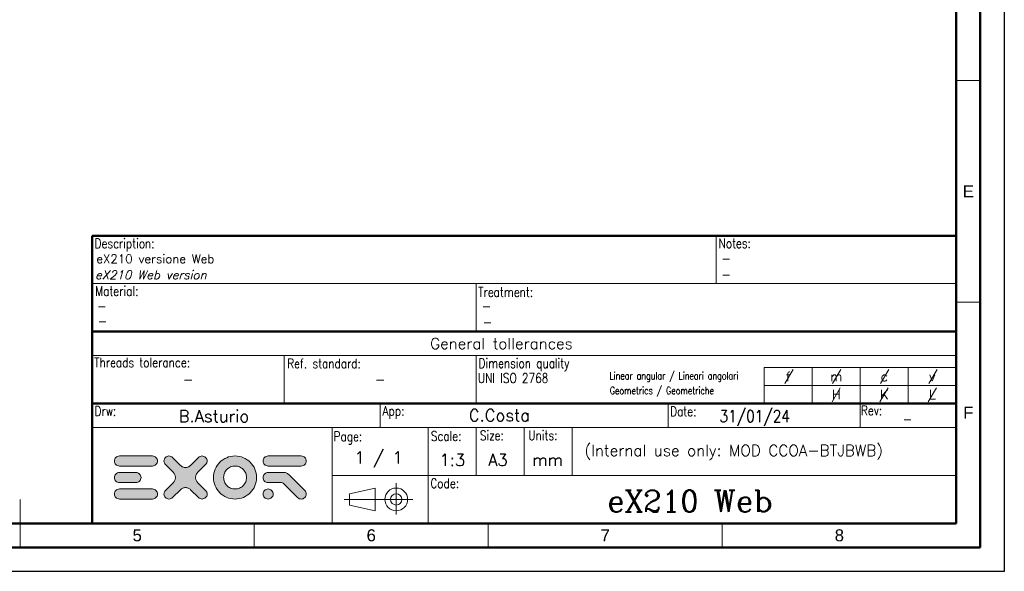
# Model space of a CAD drawing. Header units: millimetres. Extents: x 1316 to 1736, y 283 to 580.
# Tile 8 of 20: x 1531 to 1736, y 283 to 398. Entities that reach past the tile are written whole.
import ezdxf
from ezdxf.enums import TextEntityAlignment as Align

# ---------------------------------------------------------------- set-up
doc = ezdxf.new("R2010")
doc.units = ezdxf.units.MM
doc.styles.add('COMPLEX', font='complex.shx', dxfattribs={"bigfont": '@extfont2.shx'})
doc.styles.add('ROMANS', font='romans', dxfattribs={"height": 5})
doc.styles.get("Standard").update_dxf_attribs({"font": 'arial.ttf'})

msp = doc.modelspace()

# ---------------------------------------------------------------- hatches: boundary and pattern name
at = {"true_color": 0x0080ff}
h = msp.add_hatch(color=150, dxfattribs=at)
h.dxf.hatch_style = 1
h.paths.add_polyline_path([(1551.87, 306.61), (1551.65, 306.59), (1551.46, 306.53), (1551.28, 306.43), (1551.12, 306.31), (1551, 306.14), (1550.89, 305.96), (1550.83, 305.78), (1550.81, 305.56), (1550.83, 305.35), (1550.89, 305.15), (1551, 304.97), (1551.12, 304.82), (1551.28, 304.68), (1551.46, 304.6), (1551.65, 304.54), (1551.87, 304.52), (1558.75, 304.52), (1558.96, 304.54), (1559.16, 304.6), (1559.34, 304.68), (1559.48, 304.82), (1559.61, 304.97), (1559.71, 305.15), (1559.77, 305.35), (1559.79, 305.56), (1559.77, 305.78), (1559.71, 305.96), (1559.61, 306.14), (1559.48, 306.31), (1559.34, 306.43), (1559.16, 306.53), (1558.96, 306.59), (1558.75, 306.61)])
h.paths.add_polyline_path([(1551.87, 303.16), (1551.65, 303.14), (1551.46, 303.08), (1551.28, 302.98), (1551.12, 302.85), (1551, 302.71), (1550.89, 302.53), (1550.83, 302.33), (1550.81, 302.12), (1550.83, 301.9), (1550.89, 301.72), (1551, 301.53), (1551.12, 301.37), (1551.28, 301.25), (1551.46, 301.15), (1551.65, 301.09), (1551.87, 301.07), (1555.3, 301.07), (1555.52, 301.09), (1555.71, 301.15), (1555.89, 301.25), (1556.05, 301.37), (1556.17, 301.53), (1556.28, 301.72), (1556.34, 301.9), (1556.36, 302.12), (1556.34, 302.33), (1556.28, 302.53), (1556.17, 302.71), (1556.05, 302.85), (1555.89, 302.98), (1555.71, 303.08), (1555.52, 303.14), (1555.3, 303.16)])
h.paths.add_polyline_path([(1558.75, 297.63), (1558.96, 297.65), (1559.16, 297.72), (1559.34, 297.82), (1559.48, 297.94), (1559.61, 298.08), (1559.71, 298.26), (1559.77, 298.47), (1559.79, 298.67), (1559.77, 298.89), (1559.71, 299.08), (1559.61, 299.26), (1559.48, 299.42), (1559.34, 299.54), (1559.16, 299.65), (1558.96, 299.71), (1558.75, 299.73), (1551.87, 299.73), (1551.65, 299.71), (1551.46, 299.65), (1551.28, 299.54), (1551.12, 299.42), (1551, 299.26), (1550.89, 299.08), (1550.83, 298.89), (1550.81, 298.67), (1550.83, 298.47), (1550.89, 298.26), (1551, 298.08), (1551.12, 297.94), (1551.28, 297.82), (1551.46, 297.72), (1551.65, 297.65), (1551.87, 297.63)])
h.paths.add_polyline_path([(1565.62, 304.21), (1565.48, 304.21), (1565.35, 304.24), (1565.21, 304.28), (1565.07, 304.32), (1564.95, 304.38), (1564.81, 304.46), (1564.7, 304.54), (1564.58, 304.64), (1562.92, 306.31), (1562.78, 306.43), (1562.59, 306.53), (1562.39, 306.59), (1562.19, 306.61), (1561.98, 306.59), (1561.78, 306.53), (1561.6, 306.43), (1561.45, 306.31), (1561.31, 306.14), (1561.23, 305.96), (1561.17, 305.78), (1561.15, 305.56), (1561.17, 305.35), (1561.23, 305.15), (1561.31, 304.97), (1561.45, 304.82), (1563.1, 303.16), (1563.2, 303.06), (1563.28, 302.94), (1563.36, 302.81), (1563.43, 302.67), (1563.47, 302.53), (1563.51, 302.41), (1563.53, 302.27), (1563.53, 302.12), (1563.53, 301.98), (1563.51, 301.84), (1563.47, 301.7), (1563.43, 301.55), (1563.36, 301.43), (1563.28, 301.31), (1563.2, 301.19), (1563.1, 301.07), (1561.45, 299.42), (1561.31, 299.26), (1561.23, 299.08), (1561.17, 298.89), (1561.15, 298.67), (1561.17, 298.47), (1561.23, 298.26), (1561.31, 298.08), (1561.45, 297.94), (1561.6, 297.8), (1561.78, 297.72), (1561.98, 297.65), (1562.19, 297.63), (1562.41, 297.65), (1562.59, 297.72), (1562.78, 297.82), (1562.94, 297.94), (1564.58, 299.58), (1564.7, 299.69), (1564.83, 299.79), (1564.95, 299.85), (1565.07, 299.91), (1565.21, 299.97), (1565.35, 299.99), (1565.5, 300.01), (1565.64, 300.03), (1565.78, 300.01), (1565.92, 299.99), (1566.04, 299.97), (1566.19, 299.91), (1566.31, 299.85), (1566.45, 299.79), (1566.57, 299.69), (1566.67, 299.58), (1568.34, 297.94), (1568.48, 297.82), (1568.66, 297.72), (1568.87, 297.65), (1569.07, 297.63), (1569.27, 297.65), (1569.48, 297.72), (1569.66, 297.8), (1569.82, 297.94), (1569.94, 298.08), (1570.05, 298.26), (1570.11, 298.47), (1570.13, 298.67), (1570.11, 298.89), (1570.05, 299.08), (1569.94, 299.26), (1569.82, 299.42), (1568.16, 301.07), (1568.06, 301.19), (1567.97, 301.31), (1567.85, 301.5), (1567.79, 301.7), (1567.75, 301.82), (1567.73, 301.96), (1567.73, 302.1), (1567.73, 302.24), (1567.75, 302.39), (1567.77, 302.51), (1567.83, 302.65), (1567.87, 302.77), (1567.95, 302.91), (1568.04, 303.02), (1568.14, 303.14), (1569.82, 304.82), (1569.94, 304.97), (1570.05, 305.15), (1570.11, 305.35), (1570.13, 305.56), (1570.11, 305.78), (1570.05, 305.96), (1569.94, 306.14), (1569.82, 306.31), (1569.66, 306.43), (1569.48, 306.53), (1569.27, 306.59), (1569.07, 306.61), (1568.87, 306.59), (1568.66, 306.53), (1568.48, 306.43), (1568.34, 306.31), (1566.67, 304.64), (1566.55, 304.54), (1566.45, 304.46), (1566.22, 304.33), (1566.04, 304.28), (1565.9, 304.24), (1565.76, 304.21)])
h.paths.add_polyline_path([(1578.09, 306.06), (1577.7, 306.25), (1577.3, 306.41), (1576.85, 306.51), (1576.42, 306.59), (1575.96, 306.61), (1575.49, 306.59), (1575.04, 306.51), (1574.62, 306.41), (1574.21, 306.25), (1573.82, 306.06), (1573.44, 305.84), (1573.09, 305.58), (1572.79, 305.29), (1572.48, 304.97), (1572.24, 304.62), (1572.02, 304.26), (1571.81, 303.87), (1571.67, 303.44), (1571.55, 303.02), (1571.49, 302.57), (1571.47, 302.12), (1571.49, 301.66), (1571.55, 301.21), (1571.67, 300.78), (1571.81, 300.38), (1572.02, 299.97), (1572.24, 299.6), (1572.48, 299.26), (1572.79, 298.95), (1573.09, 298.65), (1573.44, 298.41), (1573.82, 298.16), (1574.21, 297.98), (1574.62, 297.84), (1575.04, 297.72), (1575.49, 297.65), (1575.96, 297.63), (1576.42, 297.65), (1576.85, 297.72), (1577.3, 297.84), (1577.7, 297.98), (1578.09, 298.16), (1578.45, 298.41), (1578.8, 298.65), (1579.12, 298.95), (1579.41, 299.26), (1579.67, 299.6), (1579.9, 299.97), (1580.1, 300.38), (1580.24, 300.78), (1580.34, 301.21), (1580.42, 301.66), (1580.44, 302.12), (1580.42, 302.57), (1580.34, 303.02), (1580.24, 303.44), (1580.1, 303.87), (1579.9, 304.26), (1579.67, 304.62), (1579.41, 304.97), (1579.12, 305.29), (1578.8, 305.58), (1578.45, 305.84)])
h.paths.add_polyline_path([(1577.3, 304.09), (1577.48, 303.97), (1577.64, 303.81), (1577.8, 303.65), (1577.95, 303.46), (1578.07, 303.26), (1578.17, 303.06), (1578.25, 302.83), (1578.29, 302.59), (1578.33, 302.37), (1578.35, 302.12), (1578.33, 301.88), (1578.29, 301.64), (1578.25, 301.41), (1578.17, 301.19), (1578.07, 300.99), (1577.95, 300.78), (1577.8, 300.6), (1577.64, 300.42), (1577.48, 300.27), (1577.3, 300.13), (1577.09, 300.01), (1576.89, 299.91), (1576.67, 299.83), (1576.44, 299.77), (1576.2, 299.73), (1575.96, 299.73), (1575.71, 299.73), (1575.47, 299.77), (1575.25, 299.83), (1575.02, 299.91), (1574.82, 300.01), (1574.62, 300.13), (1574.43, 300.27), (1574.27, 300.42), (1574.11, 300.6), (1573.97, 300.78), (1573.84, 300.99), (1573.74, 301.19), (1573.66, 301.41), (1573.6, 301.64), (1573.58, 301.88), (1573.56, 302.12), (1573.58, 302.37), (1573.6, 302.59), (1573.66, 302.83), (1573.74, 303.06), (1573.84, 303.26), (1573.97, 303.46), (1574.11, 303.65), (1574.27, 303.81), (1574.43, 303.97), (1574.62, 304.09), (1574.82, 304.21), (1575.02, 304.32), (1575.25, 304.4), (1575.47, 304.46), (1575.71, 304.5), (1575.96, 304.52), (1576.2, 304.5), (1576.44, 304.46), (1576.67, 304.4), (1576.89, 304.32), (1577.09, 304.21)], flags=16)
h.paths.add_polyline_path([(1582.84, 299.73), (1582.62, 299.71), (1582.43, 299.65), (1582.25, 299.54), (1582.09, 299.42), (1581.97, 299.26), (1581.87, 299.08), (1581.81, 298.89), (1581.79, 298.67), (1581.81, 298.47), (1581.87, 298.26), (1581.97, 298.08), (1582.09, 297.94), (1582.25, 297.82), (1582.43, 297.72), (1582.62, 297.65), (1582.84, 297.63), (1583.04, 297.65), (1583.25, 297.72), (1583.43, 297.82), (1583.57, 297.94), (1583.71, 298.08), (1583.8, 298.26), (1583.86, 298.47), (1583.88, 298.67), (1583.86, 298.89), (1583.8, 299.08), (1583.71, 299.26), (1583.57, 299.42), (1583.43, 299.54), (1583.25, 299.65), (1583.04, 299.71)], flags=17)
h.paths.add_polyline_path([(1582.84, 303.16), (1582.62, 303.14), (1582.43, 303.08), (1582.25, 302.98), (1582.09, 302.85), (1581.97, 302.71), (1581.87, 302.53), (1581.81, 302.33), (1581.79, 302.12), (1581.81, 301.9), (1581.87, 301.72), (1581.97, 301.53), (1582.09, 301.37), (1582.25, 301.25), (1582.43, 301.15), (1582.62, 301.09), (1582.84, 301.07), (1585.48, 301.07), (1585.64, 301.07), (1585.81, 301.03), (1585.95, 300.94), (1586.07, 300.84), (1588.97, 297.94), (1589.14, 297.8), (1589.32, 297.7), (1589.52, 297.65), (1589.73, 297.63), (1589.93, 297.65), (1590.11, 297.7), (1590.29, 297.8), (1590.46, 297.94), (1590.6, 298.1), (1590.7, 298.28), (1590.74, 298.47), (1590.76, 298.67), (1590.74, 298.87), (1590.7, 299.08), (1590.6, 299.26), (1590.46, 299.42), (1587.23, 302.65), (1587.05, 302.83), (1586.88, 302.96), (1586.74, 303.06), (1586.6, 303.12), (1586.46, 303.14), (1586.27, 303.16), (1585.81, 303.16)])
h.paths.add_polyline_path([(1589.73, 304.52), (1589.93, 304.54), (1590.13, 304.6), (1590.32, 304.68), (1590.46, 304.82), (1590.6, 304.97), (1590.68, 305.15), (1590.74, 305.35), (1590.76, 305.56), (1590.74, 305.78), (1590.68, 305.96), (1590.6, 306.14), (1590.46, 306.31), (1590.32, 306.43), (1590.13, 306.53), (1589.93, 306.59), (1589.73, 306.61), (1582.84, 306.61), (1582.62, 306.59), (1582.43, 306.53), (1582.25, 306.43), (1582.09, 306.31), (1581.97, 306.14), (1581.87, 305.96), (1581.81, 305.78), (1581.79, 305.56), (1581.81, 305.35), (1581.87, 305.15), (1581.97, 304.97), (1582.09, 304.82), (1582.25, 304.68), (1582.43, 304.6), (1582.62, 304.54), (1582.84, 304.52)])

# ---------------------------------------------------------------- linework, layer by layer
at = {"lineweight": 50}
for p, q in [((1731.2, 574.55), (1731.2, 287.55)), ((1726.2, 569.55), (1726.2, 292.55)), ((1546.2, 352.55), (1726.2, 352.55)), ((1546.2, 352.55), (1546.2, 292.55)), ((1546.2, 332.55), (1726.2, 332.55)), ((1546.2, 317.55), (1726.2, 317.55)), ((1726.2, 292.55), (1336.2, 292.55)), ((1731.2, 287.55), (1331.2, 287.55))]:
    msp.add_line(p, q, dxfattribs=at)
at = {"lineweight": 18}
for p, q in [((1726.2, 384.89), (1731.2, 384.89)), ((1676.2, 352.55), (1676.2, 342.55)), ((1546.2, 342.55), (1726.2, 342.55)), ((1626.2, 342.55), (1626.2, 332.55)), ((1726.2, 338.72), (1731.2, 338.72)), ((1726.2, 332.55), (1726.2, 317.55)), ((1726.2, 332.55), (1726.2, 317.55)), ((1546.2, 327.55), (1726.2, 327.55)), ((1586.2, 327.55), (1586.2, 317.55)), ((1626.2, 327.55), (1626.2, 317.55)), ((1686.2, 325.05), (1686.2, 317.55)), ((1686.2, 325.05), (1726.2, 325.05)), ((1690.48, 321.73), (1692.19, 324.65)), ((1696.2, 325.05), (1696.2, 317.55)), ((1696.2, 325.05), (1696.2, 317.55)), ((1700.41, 321.73), (1702.12, 324.65)), ((1706.2, 325.05), (1706.2, 317.55)), ((1706.2, 325.05), (1706.2, 317.55)), ((1710.4, 321.73), (1712.11, 324.65)), ((1716.2, 325.05), (1716.2, 317.55)), ((1716.2, 325.05), (1716.2, 317.55)), ((1720.51, 321.73), (1722.22, 324.65)), ((1686.2, 321.3), (1726.2, 321.3)), ((1700.32, 317.89), (1702.03, 320.81)), ((1710.28, 317.89), (1711.99, 320.81)), ((1720.37, 317.89), (1722.08, 320.81)), ((1606.2, 317.55), (1606.2, 312.55)), ((1666.2, 317.55), (1666.2, 312.55)), ((1706.2, 312.55), (1706.2, 317.55)), ((1546.2, 312.55), (1726.2, 312.55)), ((1596.2, 312.55), (1596.2, 292.55)), ((1616.2, 302.55), (1616.2, 312.55)), ((1626.2, 302.55), (1626.2, 312.55)), ((1636.2, 312.55), (1636.2, 302.55)), ((1646.2, 312.55), (1646.2, 302.55)), ((1666.2, 312.55), (1706.2, 312.55)), ((1596.2, 302.55), (1726.2, 302.55)), ((1596.2, 302.55), (1636.2, 302.55)), ((1616.2, 302.55), (1626.2, 302.55)), ((1616.2, 292.55), (1616.2, 302.55)), ((1599.79, 298.75), (1605.15, 299.93)), ((1605.15, 299.93), (1605.15, 295.18)), ((1609.53, 294.44), (1609.53, 300.92)), ((1531.2, 287.55), (1531.2, 297.55)), ((1598.65, 297.56), (1612.97, 297.56)), ((1599.79, 296.37), (1599.79, 298.75)), ((1605.15, 295.18), (1599.79, 296.37)), ((1579.95, 292.55), (1579.95, 287.55)), ((1596.2, 292.55), (1616.2, 292.55)), ((1628.7, 292.55), (1628.7, 287.55)), ((1677.45, 292.55), (1677.45, 287.55))]:
    msp.add_line(p, q, dxfattribs=at)
msp.add_lwpolyline([(1316.2, 579.55), (1736.2, 579.55), (1736.2, 282.55), (1316.2, 282.55)], close=True)
at = {"color": 150, "lineweight": 0, "true_color": 0x0080ff}
for points in [[(1558.75, 306.61), (1551.87, 306.61), (1551.87, 306.61), (1551.65, 306.59), (1551.46, 306.53), (1551.28, 306.43), (1551.12, 306.31), (1551, 306.14), (1550.89, 305.96), (1550.83, 305.78), (1550.81, 305.56), (1550.81, 305.56), (1550.83, 305.35), (1550.89, 305.15), (1551, 304.97), (1551.12, 304.82), (1551.28, 304.68), (1551.46, 304.6), (1551.65, 304.54), (1551.87, 304.52), (1558.75, 304.52), (1558.75, 304.52), (1558.96, 304.54), (1559.16, 304.6), (1559.34, 304.68), (1559.48, 304.82), (1559.61, 304.97), (1559.71, 305.15), (1559.77, 305.35), (1559.79, 305.56), (1559.79, 305.56), (1559.77, 305.78), (1559.71, 305.96), (1559.61, 306.14), (1559.48, 306.31), (1559.34, 306.43), (1559.16, 306.53), (1558.96, 306.59), (1558.75, 306.61), (1558.75, 306.61)], [(1569.07, 297.63), (1569.07, 297.63), (1568.87, 297.65), (1568.66, 297.72), (1568.48, 297.82), (1568.34, 297.94), (1566.67, 299.58), (1566.67, 299.58), (1566.57, 299.69), (1566.45, 299.79), (1566.31, 299.85), (1566.19, 299.91), (1566.04, 299.97), (1565.92, 299.99), (1565.78, 300.01), (1565.64, 300.03), (1565.5, 300.01), (1565.35, 299.99), (1565.21, 299.97), (1565.07, 299.91), (1564.95, 299.85), (1564.83, 299.79), (1564.7, 299.69), (1564.58, 299.58), (1562.94, 297.94), (1562.94, 297.94), (1562.78, 297.82), (1562.59, 297.72), (1562.41, 297.65), (1562.19, 297.63), (1562.19, 297.63), (1561.98, 297.65), (1561.78, 297.72), (1561.6, 297.8), (1561.45, 297.94), (1561.31, 298.08), (1561.23, 298.26), (1561.17, 298.47), (1561.15, 298.67), (1561.15, 298.67), (1561.17, 298.89), (1561.23, 299.08), (1561.31, 299.26), (1561.45, 299.42), (1561.45, 299.42), (1563.1, 301.07), (1563.1, 301.07), (1563.2, 301.19), (1563.28, 301.31), (1563.36, 301.43), (1563.43, 301.55), (1563.47, 301.7), (1563.51, 301.84), (1563.53, 301.98), (1563.53, 302.12), (1563.53, 302.27), (1563.51, 302.41), (1563.47, 302.53), (1563.43, 302.67), (1563.36, 302.81), (1563.28, 302.94), (1563.2, 303.06), (1563.1, 303.16), (1561.45, 304.82), (1561.45, 304.82), (1561.45, 304.82), (1561.31, 304.97), (1561.23, 305.15), (1561.17, 305.35), (1561.15, 305.56), (1561.15, 305.56), (1561.17, 305.78), (1561.23, 305.96), (1561.31, 306.14), (1561.45, 306.31), (1561.6, 306.43), (1561.78, 306.53), (1561.98, 306.59), (1562.19, 306.61), (1562.19, 306.61), (1562.39, 306.59), (1562.59, 306.53), (1562.78, 306.43), (1562.92, 306.31), (1562.92, 306.31), (1564.58, 304.64), (1564.58, 304.64), (1564.7, 304.54), (1564.81, 304.46), (1564.95, 304.38), (1565.07, 304.32), (1565.21, 304.28), (1565.35, 304.24), (1565.48, 304.21), (1565.62, 304.21), (1565.76, 304.21), (1565.9, 304.24), (1566.04, 304.28), (1566.19, 304.32), (1566.31, 304.38), (1566.45, 304.46), (1566.55, 304.54), (1566.67, 304.64), (1568.34, 306.31), (1568.34, 306.31), (1568.48, 306.43), (1568.66, 306.53), (1568.87, 306.59), (1569.07, 306.61), (1569.07, 306.61), (1569.27, 306.59), (1569.48, 306.53), (1569.66, 306.43), (1569.82, 306.31), (1569.94, 306.14), (1570.05, 305.96), (1570.11, 305.78), (1570.13, 305.56), (1570.13, 305.56), (1570.11, 305.35), (1570.05, 305.15), (1569.94, 304.97), (1569.82, 304.82), (1569.82, 304.82), (1568.14, 303.14), (1568.14, 303.14), (1568.04, 303.02), (1567.95, 302.91), (1567.87, 302.77), (1567.83, 302.65), (1567.77, 302.51), (1567.75, 302.39), (1567.73, 302.24), (1567.73, 302.1), (1567.73, 301.96), (1567.75, 301.82), (1567.79, 301.7), (1567.83, 301.55), (1567.89, 301.43), (1567.97, 301.31), (1568.06, 301.19), (1568.16, 301.07), (1569.82, 299.42), (1569.82, 299.42), (1569.82, 299.42), (1569.94, 299.26), (1570.05, 299.08), (1570.11, 298.89), (1570.13, 298.67), (1570.13, 298.67), (1570.11, 298.47), (1570.05, 298.26), (1569.94, 298.08), (1569.82, 297.94), (1569.66, 297.8), (1569.48, 297.72), (1569.27, 297.65), (1569.07, 297.63), (1569.07, 297.63)], [(1580.44, 302.12), (1580.44, 302.12), (1580.42, 302.57), (1580.34, 303.02), (1580.24, 303.44), (1580.1, 303.87), (1579.9, 304.26), (1579.67, 304.62), (1579.41, 304.97), (1579.12, 305.29), (1578.8, 305.58), (1578.45, 305.84), (1578.09, 306.06), (1577.7, 306.25), (1577.3, 306.41), (1576.85, 306.51), (1576.42, 306.59), (1575.96, 306.61), (1575.96, 306.61), (1575.49, 306.59), (1575.04, 306.51), (1574.62, 306.41), (1574.21, 306.25), (1573.82, 306.06), (1573.44, 305.84), (1573.09, 305.58), (1572.79, 305.29), (1572.48, 304.97), (1572.24, 304.62), (1572.02, 304.26), (1571.81, 303.87), (1571.67, 303.44), (1571.55, 303.02), (1571.49, 302.57), (1571.47, 302.12), (1571.47, 302.12), (1571.49, 301.66), (1571.55, 301.21), (1571.67, 300.78), (1571.81, 300.38), (1572.02, 299.97), (1572.24, 299.6), (1572.48, 299.26), (1572.79, 298.95), (1573.09, 298.65), (1573.44, 298.41), (1573.82, 298.16), (1574.21, 297.98), (1574.62, 297.84), (1575.04, 297.72), (1575.49, 297.65), (1575.96, 297.63), (1575.96, 297.63), (1576.42, 297.65), (1576.85, 297.72), (1577.3, 297.84), (1577.7, 297.98), (1578.09, 298.16), (1578.45, 298.41), (1578.8, 298.65), (1579.12, 298.95), (1579.41, 299.26), (1579.67, 299.6), (1579.9, 299.97), (1580.1, 300.38), (1580.24, 300.78), (1580.34, 301.21), (1580.42, 301.66), (1580.44, 302.12), (1580.44, 302.12)], [(1589.73, 306.61), (1582.84, 306.61), (1582.84, 306.61), (1582.62, 306.59), (1582.43, 306.53), (1582.25, 306.43), (1582.09, 306.31), (1581.97, 306.14), (1581.87, 305.96), (1581.81, 305.78), (1581.79, 305.56), (1581.79, 305.56), (1581.81, 305.35), (1581.87, 305.15), (1581.97, 304.97), (1582.09, 304.82), (1582.25, 304.68), (1582.43, 304.6), (1582.62, 304.54), (1582.84, 304.52), (1589.73, 304.52), (1589.73, 304.52), (1589.93, 304.54), (1590.13, 304.6), (1590.32, 304.68), (1590.46, 304.82), (1590.6, 304.97), (1590.68, 305.15), (1590.74, 305.35), (1590.76, 305.56), (1590.76, 305.56), (1590.74, 305.78), (1590.68, 305.96), (1590.6, 306.14), (1590.46, 306.31), (1590.32, 306.43), (1590.13, 306.53), (1589.93, 306.59), (1589.73, 306.61), (1589.73, 306.61)], [(1578.35, 302.12), (1578.35, 302.12), (1578.33, 301.88), (1578.29, 301.64), (1578.25, 301.41), (1578.17, 301.19), (1578.07, 300.99), (1577.95, 300.78), (1577.8, 300.6), (1577.64, 300.42), (1577.48, 300.27), (1577.3, 300.13), (1577.09, 300.01), (1576.89, 299.91), (1576.67, 299.83), (1576.44, 299.77), (1576.2, 299.73), (1575.96, 299.73), (1575.96, 299.73), (1575.71, 299.73), (1575.47, 299.77), (1575.25, 299.83), (1575.02, 299.91), (1574.82, 300.01), (1574.62, 300.13), (1574.43, 300.27), (1574.27, 300.42), (1574.11, 300.6), (1573.97, 300.78), (1573.84, 300.99), (1573.74, 301.19), (1573.66, 301.41), (1573.6, 301.64), (1573.58, 301.88), (1573.56, 302.12), (1573.56, 302.12), (1573.58, 302.37), (1573.6, 302.59), (1573.66, 302.83), (1573.74, 303.06), (1573.84, 303.26), (1573.97, 303.46), (1574.11, 303.65), (1574.27, 303.81), (1574.43, 303.97), (1574.62, 304.09), (1574.82, 304.21), (1575.02, 304.32), (1575.25, 304.4), (1575.47, 304.46), (1575.71, 304.5), (1575.96, 304.52), (1575.96, 304.52), (1576.2, 304.5), (1576.44, 304.46), (1576.67, 304.4), (1576.89, 304.32), (1577.09, 304.21), (1577.3, 304.09), (1577.48, 303.97), (1577.64, 303.81), (1577.8, 303.65), (1577.95, 303.46), (1578.07, 303.26), (1578.17, 303.06), (1578.25, 302.83), (1578.29, 302.59), (1578.33, 302.37), (1578.35, 302.12), (1578.35, 302.12)], [(1555.3, 303.16), (1551.87, 303.16), (1551.87, 303.16), (1551.65, 303.14), (1551.46, 303.08), (1551.28, 302.98), (1551.12, 302.85), (1551, 302.71), (1550.89, 302.53), (1550.83, 302.33), (1550.81, 302.12), (1550.81, 302.12), (1550.83, 301.9), (1550.89, 301.72), (1551, 301.53), (1551.12, 301.37), (1551.28, 301.25), (1551.46, 301.15), (1551.65, 301.09), (1551.87, 301.07), (1555.3, 301.07), (1555.3, 301.07), (1555.52, 301.09), (1555.71, 301.15), (1555.89, 301.25), (1556.05, 301.37), (1556.17, 301.53), (1556.28, 301.72), (1556.34, 301.9), (1556.36, 302.12), (1556.36, 302.12), (1556.34, 302.33), (1556.28, 302.53), (1556.17, 302.71), (1556.05, 302.85), (1555.89, 302.98), (1555.71, 303.08), (1555.52, 303.14), (1555.3, 303.16), (1555.3, 303.16)], [(1590.46, 297.94), (1590.46, 297.94), (1590.6, 298.1), (1590.7, 298.28), (1590.74, 298.47), (1590.76, 298.67), (1590.74, 298.87), (1590.7, 299.08), (1590.6, 299.26), (1590.46, 299.42), (1587.23, 302.65), (1587.23, 302.65), (1587.05, 302.83), (1586.88, 302.96), (1586.74, 303.06), (1586.6, 303.12), (1586.46, 303.14), (1586.27, 303.16), (1585.81, 303.16), (1582.84, 303.16), (1582.84, 303.16), (1582.62, 303.14), (1582.43, 303.08), (1582.25, 302.98), (1582.09, 302.85), (1581.97, 302.71), (1581.87, 302.53), (1581.81, 302.33), (1581.79, 302.12), (1581.79, 302.12), (1581.81, 301.9), (1581.87, 301.72), (1581.97, 301.53), (1582.09, 301.37), (1582.25, 301.25), (1582.43, 301.15), (1582.62, 301.09), (1582.84, 301.07), (1585.48, 301.07), (1585.48, 301.07), (1585.64, 301.07), (1585.81, 301.03), (1585.95, 300.94), (1586.07, 300.84), (1588.97, 297.94), (1588.97, 297.94), (1589.14, 297.8), (1589.32, 297.7), (1589.52, 297.65), (1589.73, 297.63), (1589.73, 297.63), (1589.93, 297.65), (1590.11, 297.7), (1590.29, 297.8), (1590.46, 297.94), (1590.46, 297.94)], [(1558.75, 299.73), (1551.87, 299.73), (1551.87, 299.73), (1551.65, 299.71), (1551.46, 299.65), (1551.28, 299.54), (1551.12, 299.42), (1551, 299.26), (1550.89, 299.08), (1550.83, 298.89), (1550.81, 298.67), (1550.81, 298.67), (1550.83, 298.47), (1550.89, 298.26), (1551, 298.08), (1551.12, 297.94), (1551.28, 297.82), (1551.46, 297.72), (1551.65, 297.65), (1551.87, 297.63), (1558.75, 297.63), (1558.75, 297.63), (1558.96, 297.65), (1559.16, 297.72), (1559.34, 297.82), (1559.48, 297.94), (1559.61, 298.08), (1559.71, 298.26), (1559.77, 298.47), (1559.79, 298.67), (1559.79, 298.67), (1559.77, 298.89), (1559.71, 299.08), (1559.61, 299.26), (1559.48, 299.42), (1559.34, 299.54), (1559.16, 299.65), (1558.96, 299.71), (1558.75, 299.73), (1558.75, 299.73)], [(1581.79, 298.67), (1581.79, 298.67), (1581.81, 298.47), (1581.87, 298.26), (1581.97, 298.08), (1582.09, 297.94), (1582.25, 297.82), (1582.43, 297.72), (1582.62, 297.65), (1582.84, 297.63), (1582.84, 297.63), (1583.04, 297.65), (1583.25, 297.72), (1583.43, 297.82), (1583.57, 297.94), (1583.71, 298.08), (1583.8, 298.26), (1583.86, 298.47), (1583.88, 298.67), (1583.88, 298.67), (1583.86, 298.89), (1583.8, 299.08), (1583.71, 299.26), (1583.57, 299.42), (1583.43, 299.54), (1583.25, 299.65), (1583.04, 299.71), (1582.84, 299.73), (1582.84, 299.73), (1582.62, 299.71), (1582.43, 299.65), (1582.25, 299.54), (1582.09, 299.42), (1581.97, 299.26), (1581.87, 299.08), (1581.81, 298.89), (1581.79, 298.67), (1581.79, 298.67)]]:
    msp.add_lwpolyline(points, close=True, dxfattribs=at)
at = {"lineweight": 18}
for radius in [2.37, 1.19]:
    msp.add_circle((1609.53, 297.56), radius, dxfattribs=at)

# ---------------------------------------------------------------- texts
at = {"lineweight": 18, "style": 'ROMANS', "width": 0.8}
for s, height, p in [('Description:', 2, (1546.7, 349.94)), ('Notes:', 2, (1676.67, 349.97)), ('Material:', 2, (1546.82, 339.99)), ('Treatment:', 2, (1626.6, 339.79)), ('Threads tolerance: ', 2, (1546.62, 325.1)), ('Ref. standard:', 2, (1586.8, 324.9)), ('Dimension quality ', 2, (1626.69, 324.95)), ('Linear angular / Lineari angolari', 1.5, (1653.95, 322.58)), ('UNI ISO 2768', 2, (1626.53, 321.86)), ('Geometrics / Geometriche', 1.5, (1654.02, 319.51)), ('Drw:', 2, (1546.69, 314.97)), ('App:', 2, (1606.69, 315.03)), ('Date:', 2, (1666.59, 314.9)), ('Rev:', 2, (1706.32, 315.09)), ('Scale:', 2, (1616.74, 309.77)), ('Size:', 2, (1626.95, 309.89)), ('Units:', 2, (1637.05, 309.92)), ('Page:', 2, (1596.48, 309.7)), ('Code:', 2, (1616.64, 299.91))]:
    msp.add_text(s, height=height, dxfattribs=at).set_placement(p)
at = {"lineweight": 18}
for s, height, style, p in [('General tollerances', 2.3, 'ROMANS', (1616.61, 328.9)), ('(Internal use only: MOD CCOA-BTJBWB)', 2.31, 'COMPLEX', (1648.74, 306.6)), ('1:3', 2.5, 'COMPLEX', (1618.52, 304.53)), ('A3', 2.5, 'COMPLEX', (1628.68, 304.54)), ('mm', 2.5, 'COMPLEX', (1637.84, 304.54))]:
    msp.add_text(s, height=height, dxfattribs=dict(at, style=style)).set_placement(p)
at = {"lineweight": 18, "style": 'COMPLEX', "width": 0.827079}
msp.add_text('31/01/24', height=2.5, dxfattribs=at).set_placement((1676.87, 313.67), (1691.54, 313.67), align=Align.FIT)
at = {"lineweight": 50, "char_height": 2.5, "attachment_point": 5}
for s, width, insert in [('E', 5, (1728.7, 361.8)), ('F', 5, (1728.7, 315.64)), ('5', 48.75, (1555.57, 290.05)), ('6', 48.75, (1604.32, 290.05)), ('7', 48.75, (1653.07, 290.05)), ('8', 48.7822, (1701.84, 290.05))]:
    msp.add_mtext_dynamic_manual_height_columns(s, width=width, gutter_width=12.5, heights=[0], dxfattribs=dict(at, insert=insert))
at = {"lineweight": 18, "char_height": 1.8, "attachment_point": 7}
for s, width, heights, insert in [('{\\Fcomplex|c0;eX210 versione Web}', 127.7555, [0], (1547.05, 346.83)), ('{\\Fcomplex|c0;-}', 127.7555, [0], (1677.27, 346.88)), ('{\\Fitalicc|c0;eX210 Web version}', 80, [0], (1546.8, 343.48)), ('{\\Fitalicc|c0;-}', 80, [2.4], (1677.02, 343.53)), ('{\\Fcomplex|c0;-}', 69.7329, [0], (1547.21, 336.92)), ('{\\Fcomplex|c0;-}', 127.7555, [0], (1627.35, 336.96)), ('{\\Fcomplex|c0;-}', 69.7329, [0], (1547.31, 333.78)), ('{\\Fitalicc|c0;-}', 80, [0], (1627.33, 333.61)), ('{\\Fcomplex|c0;-}', 127.7555, [0], (1715.01, 313.38))]:
    msp.add_mtext_dynamic_manual_height_columns(s, width=width, gutter_width=12.5, heights=heights, dxfattribs=dict(at, insert=insert))
at = {"lineweight": 18, "attachment_point": 5, "style": 'COMPLEX'}
for s, width, gutter_width, heights, insert, char_height in [('f', 10, 12.5, [0], (1691.2, 323.18), 2), ('-', 40, 12.5, [0], (1566.2, 322.55), 2), ('-', 40, 12.5, [0], (1606.2, 322.55), 2), ('m', 10, 12.5, [0], (1701.2, 323.18), 2), ('c', 10, 12.5, [0], (1711.2, 323.18), 2), ('v', 10, 12.5, [0], (1721.2, 323.18), 2), ('H', 10, 12.5, [0], (1701.2, 319.43), 2), ('K', 10, 12.5, [0], (1711.2, 319.43), 2), ('L', 10, 12.5, [0], (1721.2, 319.43), 2), ('\\pxt13;B.Asturio', 50, 12.5, [0], (1571.55, 314.9), 2.5), ('C.Costa', 50, 12.5, [0], (1631.02, 315.09), 2.5), ('eX210 Web', 157.1846, 0, [32.56], (1670.71, 297.2), 4.5)]:
    msp.add_mtext_dynamic_manual_height_columns(s, width=width, gutter_width=gutter_width, heights=heights, dxfattribs=dict(at, insert=insert, char_height=char_height))
at = {"color": 7, "linetype": 'Continuous', "lineweight": 18, "insert": (1605.85, 307.52), "char_height": 2.5, "attachment_point": 2, "style": 'COMPLEX'}
msp.add_mtext('1 / 1', dxfattribs=at)

doc.saveas('drawing.dxf')
